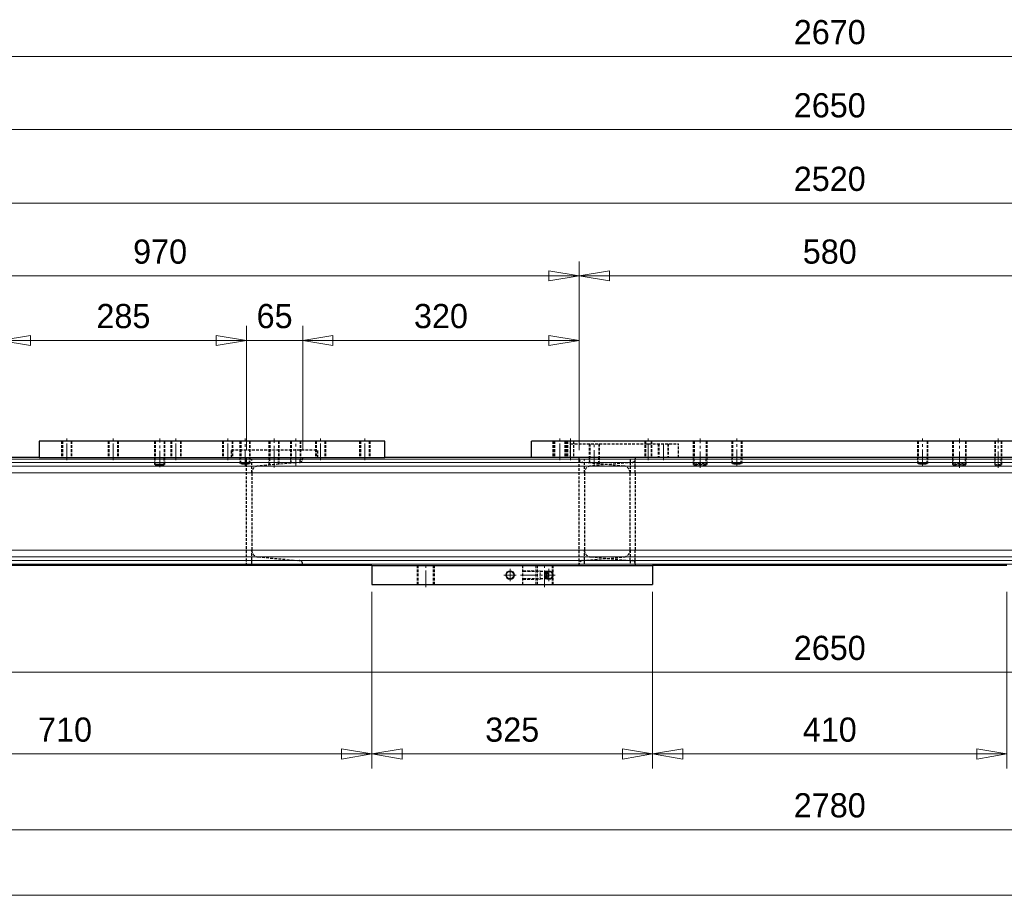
# Model space of a CAD drawing. Header units: millimetres. Extents: x -62 to 6744, y -106 to 4796.
# Tile 5 of 22: x 2497 to 3637, y 80 to 1093. Entities that reach past the tile are written whole.
import ezdxf

# ---------------------------------------------------------------- set-up
doc = ezdxf.new("R2010")
doc.units = ezdxf.units.MM
doc.linetypes.add('CENTER2', pattern=[28.575, 19.05, -3.175, 3.175, -3.175])
doc.linetypes.add('HIDDEN2', pattern=[4.7625, 3.175, -1.5875])
doc.layers.get('0').update_dxf_attribs({"color": 157, "lineweight": 0})
doc.styles.add('Default', font='txt')
doc.dimstyles.new('Default', dxfattribs={"dimtxt": 3.5, "dimasz": 4.375, "dimexe": 2.1, "dimexo": 1.05, "dimgap": 1.75, "dimtad": 1, "dimdsep": 46, "dimtxsty": 'Default', "dimblk": 'CLOSED', "dimcen": 0.09, "dimclrt": 13, "dimadec": 0, "dimazin": 0, "dimtfac": 0.4, "dimtdec": 3, "dimtmove": 0, "dimatfit": 3, "dimldrblk": 'CLOSED', "dimfxl": 10.01, "dimtolj": 1, "dimarcsym": 0})

# ---------------------------------------------------------------- blocks, each defined once
blk = doc.blocks.new('_Closed')
at = {"color": 0, "linetype": 'ByBlock', "lineweight": -2}
for p, q in [((-1, 0.166667), (0, 0)), ((-1, 0.166667), (-1, -0.166667)), ((0, 0), (-1, -0.166667)), ((0, 0), (-1, 0))]:
    blk.add_line(p, q, dxfattribs=at)
blk = doc.blocks.new('*D90')
at = {"color": 0, "linetype": 'Continuous', "lineweight": -2}
for p, q in [((2045, 431.3), (2045, 139.2)), ((4825, 431.3), (4825, 139.2)), ((4790, 156), (2080, 156))]:
    blk.add_line(p, q, dxfattribs=at)
at = {"layer": 'Defpoints', "color": 0}
for p in [(2045, 439.7), (4825, 439.7), (2045, 156)]:
    blk.add_point(p, dxfattribs=at)
at = {"color": 0, "lineweight": -2, "xscale": 35, "yscale": 35, "zscale": 35}
for p, rotation in [((2045, 156), 180), ((4825, 156), 359.9999999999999)]:
    blk.add_blockref('_Closed', p, dxfattribs=dict(at, rotation=rotation))
at = {"color": 13, "lineweight": 0, "insert": (3435, 184), "char_height": 28, "attachment_point": 5, "style": 'Default'}
blk.add_mtext('\\A1;2780', dxfattribs=at)
blk = doc.blocks.new('*D92')
at = {"color": 0, "linetype": 'Continuous', "lineweight": -2}
for p, q in [((2100, 614.1), (2100, 1067.6)), ((4770, 614.1), (4770, 1067.6)), ((4735, 1050.8), (2135, 1050.8))]:
    blk.add_line(p, q, dxfattribs=at)
at = {"layer": 'Defpoints', "color": 0}
for p in [(2100, 1050.8), (2100, 605.7), (4770, 605.7)]:
    blk.add_point(p, dxfattribs=at)
at = {"color": 0, "lineweight": -2, "xscale": 35, "yscale": 35, "zscale": 35, "rotation": 180}
blk.add_blockref('_Closed', (2100, 1050.8), dxfattribs=at)
at = {"color": 0, "lineweight": -2, "xscale": 35, "yscale": 35, "zscale": 35}
blk.add_blockref('_Closed', (4770, 1050.8), dxfattribs=at)
at = {"color": 13, "lineweight": 0, "insert": (3435, 1078.8), "char_height": 28, "attachment_point": 5, "style": 'Default'}
blk.add_mtext('\\A1;2670', dxfattribs=at)
blk = doc.blocks.new('*D94')
at = {"color": 0, "linetype": 'Continuous', "lineweight": -2}
for p, q in [((2110, 595.1), (2110, 982.9)), ((4760, 595.1), (4760, 982.9)), ((2145, 966.1), (4725, 966.1))]:
    blk.add_line(p, q, dxfattribs=at)
at = {"layer": 'Defpoints', "color": 0}
for p in [(4760, 966.1), (2110, 586.7), (4760, 586.7)]:
    blk.add_point(p, dxfattribs=at)
at = {"color": 0, "lineweight": -2, "xscale": 35, "yscale": 35, "zscale": 35, "rotation": 180}
blk.add_blockref('_Closed', (2110, 966.1), dxfattribs=at)
at = {"color": 0, "lineweight": -2, "xscale": 35, "yscale": 35, "zscale": 35}
blk.add_blockref('_Closed', (4760, 966.1), dxfattribs=at)
at = {"color": 13, "lineweight": 0, "insert": (3435, 994.1), "char_height": 28, "attachment_point": 5, "style": 'Default'}
blk.add_mtext('\\A1;2650', dxfattribs=at)
blk = doc.blocks.new('*D97')
at = {"color": 0, "linetype": 'Continuous', "lineweight": -2}
for p, q in [((2175, 595.1), (2175, 897.8)), ((4695, 595.1), (4695, 897.8)), ((2210, 881), (4660, 881))]:
    blk.add_line(p, q, dxfattribs=at)
at = {"layer": 'Defpoints', "color": 0}
for p in [(4695, 881), (2175, 586.7), (4695, 586.7)]:
    blk.add_point(p, dxfattribs=at)
at = {"color": 0, "lineweight": -2, "xscale": 35, "yscale": 35, "zscale": 35, "rotation": 180}
blk.add_blockref('_Closed', (2175, 881), dxfattribs=at)
at = {"color": 0, "lineweight": -2, "xscale": 35, "yscale": 35, "zscale": 35}
blk.add_blockref('_Closed', (4695, 881), dxfattribs=at)
at = {"color": 13, "lineweight": 0, "insert": (3435, 909), "char_height": 28, "attachment_point": 5, "style": 'Default'}
blk.add_mtext('\\A1;2520', dxfattribs=at)
blk = doc.blocks.new('*D100')
at = {"color": 0, "linetype": 'Continuous', "lineweight": -2}
for p, q in [((3145, 595.1), (3145, 813.6)), ((3725, 595.1), (3725, 813.6)), ((3690, 796.8), (3180, 796.8))]:
    blk.add_line(p, q, dxfattribs=at)
at = {"layer": 'Defpoints', "color": 0}
for p in [(3145, 796.8), (3145, 586.7), (3725, 586.7)]:
    blk.add_point(p, dxfattribs=at)
at = {"color": 0, "lineweight": -2, "xscale": 35, "yscale": 35, "zscale": 35, "rotation": 180}
blk.add_blockref('_Closed', (3145, 796.8), dxfattribs=at)
at = {"color": 0, "lineweight": -2, "xscale": 35, "yscale": 35, "zscale": 35}
blk.add_blockref('_Closed', (3725, 796.8), dxfattribs=at)
at = {"color": 13, "lineweight": 0, "insert": (3435, 824.8), "char_height": 28, "attachment_point": 5, "style": 'Default'}
blk.add_mtext('\\A1;580', dxfattribs=at)
blk = doc.blocks.new('*D101')
at = {"color": 0, "linetype": 'Continuous', "lineweight": -2}
for p, q in [((2175, 595.1), (2175, 813.6)), ((3145, 595.1), (3145, 813.6)), ((3110, 796.8), (2210, 796.8))]:
    blk.add_line(p, q, dxfattribs=at)
at = {"layer": 'Defpoints', "color": 0}
for p in [(2175, 796.8), (2175, 586.7), (3145, 586.7)]:
    blk.add_point(p, dxfattribs=at)
at = {"color": 0, "lineweight": -2, "xscale": 35, "yscale": 35, "zscale": 35, "rotation": 180}
blk.add_blockref('_Closed', (2175, 796.8), dxfattribs=at)
at = {"color": 0, "lineweight": -2, "xscale": 35, "yscale": 35, "zscale": 35}
blk.add_blockref('_Closed', (3145, 796.8), dxfattribs=at)
at = {"color": 13, "lineweight": 0, "insert": (2660, 824.8), "char_height": 28, "attachment_point": 5, "style": 'Default'}
blk.add_mtext('\\A1;970', dxfattribs=at)
blk = doc.blocks.new('*D108')
at = {"color": 0, "linetype": 'Continuous', "lineweight": -2}
for p, q in [((2410, 595.1), (2410, 739)), ((2475, 595.1), (2475, 739)), ((2375, 722.2), (2340, 722.2)), ((2410, 722.2), (2475, 722.2)), ((2510, 722.2), (2545, 722.2))]:
    blk.add_line(p, q, dxfattribs=at)
at = {"layer": 'Defpoints', "color": 0}
for p in [(2475, 722.2), (2410, 586.7), (2475, 586.7)]:
    blk.add_point(p, dxfattribs=at)
at = {"color": 0, "lineweight": -2, "xscale": 35, "yscale": 35, "zscale": 35}
for p, rotation in [((2410, 722.2), 2.50447752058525e-06), ((2475, 722.2), 180.0000025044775)]:
    blk.add_blockref('_Closed', p, dxfattribs=dict(at, rotation=rotation))
at = {"color": 13, "lineweight": 0, "insert": (2442.5, 750.2), "char_height": 28, "attachment_point": 5, "rotation": 0, "style": 'Default'}
blk.add_mtext('\\A1;65', dxfattribs=at)
blk = doc.blocks.new('*D109')
at = {"color": 0, "linetype": 'Continuous', "lineweight": -2}
for p, q in [((2475, 595.1), (2475, 739)), ((2760, 595.1), (2760, 739)), ((2510, 722.2), (2725, 722.2))]:
    blk.add_line(p, q, dxfattribs=at)
at = {"layer": 'Defpoints', "color": 0}
for p in [(2760, 722.2), (2475, 586.7), (2760, 586.7)]:
    blk.add_point(p, dxfattribs=at)
at = {"color": 0, "lineweight": -2, "xscale": 35, "yscale": 35, "zscale": 35}
for p, rotation in [((2475, 722.2), 179.9999994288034), ((2760, 722.2), 359.9999994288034)]:
    blk.add_blockref('_Closed', p, dxfattribs=dict(at, rotation=rotation))
at = {"color": 13, "lineweight": 0, "insert": (2617.5, 750.2), "char_height": 28, "attachment_point": 5, "rotation": 360, "style": 'Default'}
blk.add_mtext('\\A1;285', dxfattribs=at)
blk = doc.blocks.new('*D110')
at = {"color": 0, "linetype": 'Continuous', "lineweight": -2}
for p, q in [((2760, 595.1), (2760, 739)), ((2825, 595.1), (2825, 739)), ((2725, 722.2), (2690, 722.2)), ((2760, 722.2), (2825, 722.2)), ((2860, 722.2), (2895, 722.2))]:
    blk.add_line(p, q, dxfattribs=at)
at = {"layer": 'Defpoints', "color": 0}
for p in [(2825, 722.2), (2760, 586.7), (2825, 586.7)]:
    blk.add_point(p, dxfattribs=at)
at = {"color": 0, "lineweight": -2, "xscale": 35, "yscale": 35, "zscale": 35}
blk.add_blockref('_Closed', (2760, 722.2), dxfattribs=at)
at = {"color": 0, "lineweight": -2, "xscale": 35, "yscale": 35, "zscale": 35, "rotation": 180}
blk.add_blockref('_Closed', (2825, 722.2), dxfattribs=at)
at = {"color": 13, "lineweight": 0, "insert": (2792.5, 750.2), "char_height": 28, "attachment_point": 5, "style": 'Default'}
blk.add_mtext('\\A1;65', dxfattribs=at)
blk = doc.blocks.new('*D111')
at = {"color": 0, "linetype": 'Continuous', "lineweight": -2}
for p, q in [((2825, 595.1), (2825, 739)), ((3145, 595.1), (3145, 739)), ((2860, 722.2), (3110, 722.2))]:
    blk.add_line(p, q, dxfattribs=at)
at = {"layer": 'Defpoints', "color": 0}
for p in [(3145, 722.2), (2825, 586.7), (3145, 586.7)]:
    blk.add_point(p, dxfattribs=at)
at = {"color": 0, "lineweight": -2, "xscale": 35, "yscale": 35, "zscale": 35, "rotation": 180}
blk.add_blockref('_Closed', (2825, 722.2), dxfattribs=at)
at = {"color": 0, "lineweight": -2, "xscale": 35, "yscale": 35, "zscale": 35}
blk.add_blockref('_Closed', (3145, 722.2), dxfattribs=at)
at = {"color": 13, "lineweight": 0, "insert": (2985, 750.2), "char_height": 28, "attachment_point": 5, "style": 'Default'}
blk.add_mtext('\\A1;320', dxfattribs=at)
blk = doc.blocks.new('*D113')
at = {"color": 0, "linetype": 'Continuous', "lineweight": -2}
for p, q in [((2195, 431.3), (2195, 226.8)), ((2905, 431.3), (2905, 226.8)), ((2230, 243.6), (2870, 243.6))]:
    blk.add_line(p, q, dxfattribs=at)
at = {"layer": 'Defpoints', "color": 0}
for p in [(2195, 439.7), (2905, 439.7), (2905, 243.6)]:
    blk.add_point(p, dxfattribs=at)
at = {"color": 0, "lineweight": -2, "xscale": 35, "yscale": 35, "zscale": 35}
for p, rotation in [((2195, 243.6), 180.0000001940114), ((2905, 243.6), 1.940114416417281e-07)]:
    blk.add_blockref('_Closed', p, dxfattribs=dict(at, rotation=rotation))
at = {"color": 13, "lineweight": 0, "insert": (2550, 271.6), "char_height": 28, "attachment_point": 5, "rotation": 0, "style": 'Default'}
blk.add_mtext('\\A1;710', dxfattribs=at)
blk = doc.blocks.new('*D114')
at = {"color": 0, "linetype": 'Continuous', "lineweight": -2}
for p, q in [((2905, 431.3), (2905, 226.8)), ((3230, 431.3), (3230, 226.8)), ((2940, 243.6), (3195, 243.6))]:
    blk.add_line(p, q, dxfattribs=at)
at = {"layer": 'Defpoints', "color": 0}
for p in [(2905, 439.7), (3230, 439.7), (3230, 243.6)]:
    blk.add_point(p, dxfattribs=at)
at = {"color": 0, "lineweight": -2, "xscale": 35, "yscale": 35, "zscale": 35, "rotation": 180.0000000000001}
blk.add_blockref('_Closed', (2905, 243.6), dxfattribs=at)
at = {"color": 0, "lineweight": -2, "xscale": 35, "yscale": 35, "zscale": 35}
blk.add_blockref('_Closed', (3230, 243.6), dxfattribs=at)
at = {"color": 13, "lineweight": 0, "insert": (3067.5, 271.6), "char_height": 28, "attachment_point": 5, "style": 'Default'}
blk.add_mtext('\\A1;325', dxfattribs=at)
blk = doc.blocks.new('*D115')
at = {"color": 0, "linetype": 'Continuous', "lineweight": -2}
for p, q in [((3230, 431.3), (3230, 226.8)), ((3640, 431.3), (3640, 226.8)), ((3265, 243.6), (3605, 243.6))]:
    blk.add_line(p, q, dxfattribs=at)
at = {"layer": 'Defpoints', "color": 0}
for p in [(3230, 439.7), (3640, 439.7), (3640, 243.6)]:
    blk.add_point(p, dxfattribs=at)
at = {"color": 0, "lineweight": -2, "xscale": 35, "yscale": 35, "zscale": 35}
for p, rotation in [((3230, 243.6), 179.9999999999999), ((3640, 243.6), 359.9999999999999)]:
    blk.add_blockref('_Closed', p, dxfattribs=dict(at, rotation=rotation))
at = {"color": 13, "lineweight": 0, "insert": (3435, 271.6), "char_height": 28, "attachment_point": 5, "style": 'Default'}
blk.add_mtext('\\A1;410', dxfattribs=at)
blk = doc.blocks.new('*D119')
at = {"color": 0, "linetype": 'Continuous', "lineweight": -2}
for p, q in [((2110, 453.3), (2110, 321.4)), ((4760, 453.3), (4760, 321.4)), ((4725, 338.2), (2145, 338.2))]:
    blk.add_line(p, q, dxfattribs=at)
at = {"layer": 'Defpoints', "color": 0}
for p in [(2110, 461.7), (4760, 461.7), (2110, 338.2)]:
    blk.add_point(p, dxfattribs=at)
at = {"color": 0, "lineweight": -2, "xscale": 35, "yscale": 35, "zscale": 35, "rotation": 180}
blk.add_blockref('_Closed', (2110, 338.2), dxfattribs=at)
at = {"color": 0, "lineweight": -2, "xscale": 35, "yscale": 35, "zscale": 35}
blk.add_blockref('_Closed', (4760, 338.2), dxfattribs=at)
at = {"color": 13, "lineweight": 0, "insert": (3435, 366.2), "char_height": 28, "attachment_point": 5, "style": 'Default'}
blk.add_mtext('\\A1;2650', dxfattribs=at)
blk = doc.blocks.new('FORMAT')
at = {"color": 157, "linetype": 'Continuous', "lineweight": 0, "true_color": 0x44607b}
blk.add_line((200, 80), (6640, 80), dxfattribs=at)
blk = doc.blocks.new('d', base_point=(3629.323, 634.745))
at = {"color": 157, "linetype": 'Continuous', "lineweight": 30, "true_color": 0x44607b}
for p, q in [((2519.962, 605.701), (2519.962, 586.701)), ((2919.962, 605.701), (2519.962, 605.701)), ((2919.962, 586.701), (2919.962, 605.701)), ((3089.962, 586.701), (3089.962, 605.701)), ((3734.962, 605.701), (3089.962, 605.701)), ((2519.962, 586.701), (2469.962, 586.701)), ((2519.962, 586.701), (2919.962, 586.701)), ((3089.962, 586.701), (2919.962, 586.701)), ((3734.962, 586.701), (3089.962, 586.701)), ((2904.962, 461.701), (2194.962, 461.701)), ((2904.962, 461.701), (2904.962, 439.701)), ((2904.962, 461.701), (3229.962, 461.701)), ((3229.962, 461.701), (3229.962, 439.701)), ((3639.962, 461.701), (3229.962, 461.701)), ((2904.962, 439.701), (3229.962, 439.701))]:
    blk.add_line(p, q, dxfattribs=at)
at = {"color": 52, "linetype": 'HIDDEN2', "lineweight": 0, "true_color": 0xdcdc00}
for p, q in [((2545.993, 605.701), (2545.993, 586.701)), ((2557.993, 605.701), (2557.993, 586.701)), ((2599.743, 605.701), (2599.743, 586.701)), ((2611.743, 605.701), (2611.743, 586.701)), ((2653.493, 605.701), (2653.493, 586.701)), ((2665.493, 605.701), (2665.493, 586.701)), ((2672.359, 605.701), (2672.359, 586.701)), ((2684.359, 605.701), (2684.359, 586.701)), ((2732.188, 605.701), (2732.188, 586.701)), ((2744.188, 605.701), (2744.188, 586.701)), ((2752.359, 605.701), (2752.359, 586.701)), ((2764.359, 605.701), (2764.359, 586.701)), ((2785.938, 605.701), (2785.938, 586.701)), ((2797.938, 605.701), (2797.938, 586.701)), ((2810.924, 605.701), (2810.924, 586.701)), ((2822.924, 605.701), (2822.924, 586.701)), ((2839.688, 605.701), (2839.688, 586.701)), ((2851.688, 605.701), (2851.688, 586.701)), ((2890.924, 605.701), (2890.924, 586.701)), ((2902.924, 605.701), (2902.924, 586.701)), ((3114.462, 605.701), (3114.462, 586.701)), ((3130.462, 605.701), (3130.462, 586.701)), ((3130.962, 605.701), (3130.962, 586.701)), ((3138.962, 605.701), (3138.962, 586.701)), ((3220.962, 605.701), (3220.962, 586.701)), ((3228.962, 605.701), (3228.962, 586.701)), ((3276.962, 605.701), (3276.962, 586.701)), ((3292.962, 605.701), (3292.962, 586.701)), ((3321.462, 605.701), (3321.462, 586.701)), ((3333.462, 605.701), (3333.462, 586.701)), ((3536.462, 605.701), (3536.462, 586.701)), ((3548.462, 605.701), (3548.462, 586.701)), ((3576.962, 605.701), (3576.962, 586.701)), ((3592.962, 605.701), (3592.962, 586.701)), ((3625.962, 605.701), (3625.962, 586.701)), ((3633.962, 605.701), (3633.962, 586.701)), ((3156.462, 602.701), (3156.462, 586.701)), ((3168.462, 602.701), (3168.462, 586.701)), ((3236.462, 602.701), (3236.462, 586.701)), ((3248.462, 602.701), (3248.462, 586.701)), ((2653.493, 586.701), (2653.493, 578.381)), ((2665.493, 586.701), (2665.493, 578.381)), ((2752.359, 586.701), (2752.359, 579.802)), ((2764.359, 586.701), (2764.359, 579.802)), ((2785.938, 586.701), (2785.938, 577.868)), ((2797.938, 586.701), (2797.938, 578.918)), ((2810.924, 586.701), (2810.924, 580.054)), ((2822.924, 586.701), (2822.924, 581.461)), ((3156.462, 586.701), (3156.462, 580.276)), ((3168.462, 586.701), (3168.462, 579.226)), ((3276.962, 586.701), (3276.962, 577.782)), ((3292.962, 586.701), (3292.962, 577.782)), ((3321.462, 586.701), (3321.462, 579.751)), ((3333.462, 586.701), (3333.462, 579.751)), ((3536.462, 586.701), (3536.462, 579.751)), ((3548.462, 586.701), (3548.462, 579.751)), ((3576.962, 586.701), (3576.962, 577.782)), ((3592.962, 586.701), (3592.962, 577.782)), ((3625.962, 586.701), (3625.962, 577.782)), ((3633.962, 586.701), (3633.962, 577.782)), ((2957.462, 439.701), (2957.462, 461.701)), ((2977.462, 439.701), (2977.462, 461.701)), ((3094.962, 461.701), (3094.962, 439.701)), ((3114.962, 461.701), (3114.962, 439.701)), ((3079.962, 455.701), (3099.962, 455.701)), ((3079.962, 445.701), (3099.962, 445.701)), ((3099.962, 445.701), (3099.962, 455.701))]:
    blk.add_line(p, q, dxfattribs=at)
at = {"color": 72, "linetype": 'HIDDEN2', "lineweight": 30, "true_color": 0x60bf00}
for p, q in [((2546.868, 605.701), (2546.868, 586.701)), ((2557.118, 605.701), (2557.118, 586.701)), ((2600.618, 605.701), (2600.618, 586.701)), ((2610.868, 605.701), (2610.868, 586.701)), ((2654.368, 605.701), (2654.368, 586.701)), ((2664.618, 605.701), (2664.618, 586.701)), ((2673.234, 605.701), (2673.234, 586.701)), ((2683.484, 605.701), (2683.484, 586.701)), ((2733.063, 605.701), (2733.063, 586.701)), ((2743.313, 605.701), (2743.313, 586.701)), ((2753.234, 605.701), (2753.234, 586.701)), ((2763.484, 605.701), (2763.484, 586.701)), ((2786.813, 605.701), (2786.813, 586.701)), ((2797.063, 605.701), (2797.063, 586.701)), ((2811.799, 605.701), (2811.799, 586.701)), ((2822.049, 605.701), (2822.049, 586.701)), ((2840.563, 605.701), (2840.563, 586.701)), ((2850.813, 605.701), (2850.813, 586.701)), ((2891.799, 605.701), (2891.799, 586.701)), ((2902.049, 605.701), (2902.049, 586.701)), ((3115.462, 605.701), (3115.462, 586.701)), ((3116.462, 605.701), (3116.462, 586.701)), ((3128.462, 605.701), (3128.462, 586.701)), ((3129.462, 605.701), (3129.462, 586.701)), ((3131.587, 605.701), (3131.587, 586.701)), ((3134.962, 602.701), (3134.962, 605.701)), ((3138.337, 605.701), (3138.337, 586.701)), ((3221.587, 605.701), (3221.587, 586.701)), ((3228.337, 605.701), (3228.337, 586.701)), ((3277.962, 605.701), (3277.962, 586.701)), ((3291.962, 605.701), (3291.962, 586.701)), ((3322.337, 605.701), (3322.337, 586.701)), ((3332.587, 605.701), (3332.587, 586.701)), ((3537.337, 605.701), (3537.337, 586.701)), ((3547.587, 605.701), (3547.587, 586.701)), ((3577.962, 605.701), (3577.962, 586.701)), ((3591.962, 605.701), (3591.962, 586.701)), ((3626.587, 605.701), (3626.587, 586.701)), ((3633.337, 605.701), (3633.337, 586.701)), ((2742.462, 595.701), (2842.462, 595.701)), ((2742.462, 586.701), (2742.462, 595.701)), ((2842.462, 586.701), (2842.462, 595.701)), ((3134.962, 602.701), (3259.962, 602.701)), ((3134.962, 586.701), (3134.962, 602.701)), ((3157.337, 602.701), (3157.337, 586.701)), ((3167.587, 602.701), (3167.587, 586.701)), ((3237.337, 602.701), (3237.337, 586.701)), ((3247.587, 602.701), (3247.587, 586.701)), ((3259.962, 586.701), (3259.962, 602.701)), ((2654.368, 578.381), (2654.368, 586.701)), ((2664.618, 578.381), (2664.618, 586.701)), ((2753.234, 579.802), (2753.234, 586.701)), ((2759.962, 461.701), (2759.962, 586.701)), ((2763.484, 579.802), (2763.484, 586.701)), ((2765.962, 568.789), (2765.962, 584.947)), ((2786.813, 577.944), (2786.813, 586.701)), ((2797.063, 578.841), (2797.063, 586.701)), ((2811.799, 580.13), (2811.799, 586.701)), ((2822.049, 581.098), (2822.049, 586.701)), ((2824.962, 586.701), (2824.962, 584.947)), ((3144.962, 461.701), (3144.962, 586.701)), ((3150.962, 568.789), (3150.962, 584.947)), ((3157.337, 580.199), (3157.337, 586.701)), ((3167.587, 579.302), (3167.587, 586.701)), ((3203.962, 584.947), (3203.962, 580.962)), ((3209.962, 586.701), (3209.962, 584.947)), ((3209.962, 580.962), (3209.962, 584.947)), ((3277.962, 577.782), (3277.962, 586.701)), ((3291.962, 577.782), (3291.962, 586.701)), ((3322.337, 579.751), (3322.337, 586.701)), ((3332.587, 579.751), (3332.587, 586.701)), ((3537.337, 579.751), (3537.337, 586.701)), ((3547.587, 579.751), (3547.587, 586.701)), ((3577.962, 577.782), (3577.962, 586.701)), ((3591.962, 577.782), (3591.962, 586.701)), ((3626.587, 577.782), (3626.587, 586.701)), ((3633.337, 577.782), (3633.337, 586.701)), ((2821.31, 580.962), (2773.265, 576.759)), ((3196.659, 576.759), (3148.613, 580.962)), ((3206.31, 580.962), (3158.265, 576.759)), ((3203.962, 580.962), (3203.962, 576.759)), ((3203.962, 576.759), (3203.962, 568.789)), ((3209.962, 576.759), (3209.962, 580.962)), ((3209.962, 568.789), (3209.962, 576.759)), ((2765.962, 568.789), (2765.962, 479.613)), ((3150.962, 568.789), (3150.962, 479.613)), ((3203.962, 479.612), (3203.962, 568.789)), ((3209.962, 568.789), (3209.962, 479.612)), ((2765.962, 463.455), (2765.962, 479.613)), ((3150.962, 463.455), (3150.962, 479.613)), ((3203.962, 479.612), (3203.962, 471.643)), ((3209.962, 471.643), (3209.962, 479.612)), ((2773.265, 471.643), (2821.31, 467.439)), ((3148.613, 467.439), (3196.659, 471.643)), ((3158.265, 471.643), (3206.31, 467.439)), ((3203.962, 467.439), (3203.962, 471.643)), ((3203.962, 467.439), (3203.962, 463.455)), ((3209.962, 467.439), (3209.962, 471.643)), ((3209.962, 463.455), (3209.962, 467.439)), ((2824.962, 463.455), (2824.962, 461.701)), ((2958.712, 439.701), (2958.712, 461.701)), ((2976.212, 439.701), (2976.212, 461.701)), ((3079.962, 439.701), (3079.962, 461.701)), ((3096.212, 461.701), (3096.212, 439.701)), ((3113.712, 461.701), (3113.712, 439.701)), ((3209.962, 463.455), (3209.962, 461.701)), ((3107.562, 454.951), (3079.962, 454.951)), ((3107.562, 446.451), (3079.962, 446.451)), ((3107.562, 446.451), (3107.562, 454.951)), ((3110.016, 450.701), (3107.562, 454.951)), ((3110.016, 450.701), (3107.562, 446.451))]:
    blk.add_line(p, q, dxfattribs=at)
at = {"color": 190, "linetype": 'CENTER2', "lineweight": 0, "true_color": 0x801eff}
for p, q in [((2551.992, 583.701), (2551.992, 608.701)), ((2605.742, 583.701), (2605.742, 608.701)), ((2659.492, 575.381), (2659.492, 608.701)), ((2678.359, 583.701), (2678.359, 608.701)), ((2738.188, 583.701), (2738.188, 608.701)), ((2758.359, 576.802), (2758.359, 608.701)), ((2791.938, 574.944), (2791.938, 608.701)), ((2816.924, 577.13), (2816.924, 608.701)), ((2845.688, 583.701), (2845.688, 608.701)), ((2896.924, 583.701), (2896.924, 608.701)), ((3122.462, 583.701), (3122.462, 608.701)), ((3134.962, 583.701), (3134.962, 608.701)), ((3162.462, 576.302), (3162.462, 605.701)), ((3224.962, 583.701), (3224.962, 608.701)), ((3242.462, 583.701), (3242.462, 605.701)), ((3284.962, 574.782), (3284.962, 608.701)), ((3327.462, 576.751), (3327.462, 608.701)), ((3542.462, 576.751), (3542.462, 608.701)), ((3584.962, 574.782), (3584.962, 608.701)), ((3629.962, 574.782), (3629.962, 608.701)), ((2967.462, 436.701), (2967.462, 464.701)), ((3064.962, 443.451), (3064.962, 457.951)), ((3104.962, 436.701), (3104.962, 464.701)), ((3109.962, 443.451), (3109.962, 457.951)), ((3057.712, 450.701), (3072.212, 450.701)), ((3076.962, 450.701), (3117.212, 450.701))]:
    blk.add_line(p, q, dxfattribs=at)
at = {"color": 52, "linetype": 'Continuous', "lineweight": 0, "true_color": 0xdcdc00}
for p, q in [((4759.962, 584.947), (2109.962, 584.947)), ((4759.962, 580.962), (2109.962, 580.962)), ((4759.962, 576.759), (2447.879, 576.759)), ((4759.962, 568.789), (2109.962, 568.789)), ((4759.962, 479.613), (2109.962, 479.613)), ((4759.962, 471.643), (2109.962, 471.643)), ((4759.962, 467.439), (2109.962, 467.439)), ((4759.962, 463.455), (2109.962, 463.455))]:
    blk.add_line(p, q, dxfattribs=at)
for centre in [(3064.962, 450.701), (3109.962, 450.701)]:
    blk.add_circle(centre, 5, dxfattribs=at)
at = {"color": 157, "linetype": 'Continuous', "lineweight": 30, "true_color": 0x44607b}
for centre in [(3064.962, 450.701), (3109.962, 450.701)]:
    blk.add_circle(centre, 4.25, dxfattribs=at)
at = {"color": 72, "linetype": 'HIDDEN2', "lineweight": 30, "true_color": 0x60bf00}
for centre, radius, start, end in [((2820.962, 584.947), 4, 275, 0), ((3148.962, 584.947), 4, 180, 265), ((3205.962, 584.947), 4, 275, 0), ((2773.962, 568.789), 8, 95, 180), ((3158.962, 568.789), 8, 95, 180), ((3195.962, 568.789), 8, 0, 85), ((2773.962, 479.613), 8, 180, 265), ((3158.962, 479.613), 8, 180, 265), ((3195.962, 479.612), 8, 275, 360), ((2820.962, 463.455), 4, 0, 85), ((3148.962, 463.455), 4, 95, 180), ((3205.962, 463.455), 4, 0, 85)]:
    blk.add_arc(centre, radius, start, end, dxfattribs=at)
at = {"color": 157, "linetype": 'Continuous', "lineweight": 30, "true_color": 0x44607b, "extrusion": (0, 0, -1)}
for centre in [(2659.493, 578.381), (2758.359, 579.802), (3327.462, 579.751), (3542.462, 579.751)]:
    blk.add_ellipse(centre, major_axis=(5.125, 0), ratio=0.08748871, dxfattribs=at)
at = {"color": 72, "linetype": 'HIDDEN2', "lineweight": 30, "true_color": 0x60bf00}
for centre in [(3284.962, 579.095), (3584.962, 579.095)]:
    blk.add_ellipse(centre, major_axis=(-7, 0), ratio=0.08748862, dxfattribs=at)
at = {"color": 72, "linetype": 'HIDDEN2', "lineweight": 30, "true_color": 0x60bf00, "extrusion": (0, 0, -1)}
for centre, major_axis in [((3284.962, 577.782), (7, 0)), ((3584.962, 577.782), (7, 0)), ((3629.962, 577.782), (3.375, 0))]:
    blk.add_ellipse(centre, major_axis=major_axis, ratio=0.08748871, dxfattribs=at)
at = {"color": 190, "linetype": 'Continuous', "lineweight": 0, "true_color": 0x801eff}
for base, p1, p2, angle, override, picture, middle in [((2099.962, 1050.822), (4769.962, 605.701), (2099.962, 605.701), 180, {"dimtxt": 28, "dimasz": 35, "dimexe": 16.8, "dimexo": 8.4, "dimgap": 14, "dimjust": 0, "dimpost": '', "dimse1": 0, "dimse2": 0, "dimtfac": 0.7, "dimtmove": 0}, '*D92', (3434.962, 1050.822)), ((4759.962, 966.086), (2109.962, 586.701), (4759.962, 586.701), 0, {"dimtxt": 28, "dimasz": 35, "dimexe": 16.8, "dimexo": 8.4, "dimgap": 14, "dimpost": '', "dimtfac": 0.7, "dimtmove": 0}, '*D94', (3434.962, 966.086)), ((4694.962, 881.045), (2174.962, 586.701), (4694.962, 586.701), 0, {"dimtxt": 28, "dimasz": 35, "dimexe": 16.8, "dimexo": 8.4, "dimgap": 14, "dimpost": '', "dimtfac": 0.7, "dimtmove": 0}, '*D97', (3434.962, 881.045)), ((2174.962, 796.774), (3144.962, 586.701), (2174.962, 586.701), 180, {"dimtxt": 28, "dimasz": 35, "dimexe": 16.8, "dimexo": 8.4, "dimgap": 14, "dimjust": 0, "dimpost": '', "dimse1": 0, "dimse2": 0, "dimtfac": 0.7, "dimtmove": 0}, '*D101', (2659.962, 796.774)), ((3144.962, 796.774), (3724.962, 586.701), (3144.962, 586.701), 180, {"dimtxt": 28, "dimasz": 35, "dimexe": 16.8, "dimexo": 8.4, "dimgap": 14, "dimjust": 0, "dimpost": '', "dimse1": 0, "dimse2": 0, "dimtfac": 0.7, "dimtmove": 0}, '*D100', (3434.962, 796.774)), ((2474.962, 722.162), (2409.962, 586.701), (2474.962, 586.701), 0.000003, {"dimtxt": 28, "dimasz": 35, "dimexe": 16.8, "dimexo": 8.4, "dimgap": 14, "dimpost": '', "dimtfac": 0.7, "dimtmove": 0}, '*D108', (2442.462, 722.162)), ((2759.962, 722.162), (2474.962, 586.701), (2759.962, 586.701), 359.999999, {"dimtxt": 28, "dimasz": 35, "dimexe": 16.8, "dimexo": 8.4, "dimgap": 14, "dimpost": '', "dimtfac": 0.7, "dimtmove": 0}, '*D109', (2617.462, 722.162)), ((2824.962, 722.162), (2759.962, 586.701), (2824.962, 586.701), 0, {"dimtxt": 28, "dimasz": 35, "dimexe": 16.8, "dimexo": 8.4, "dimgap": 14, "dimpost": '', "dimtfac": 0.7, "dimtmove": 0}, '*D110', (2792.462, 722.162)), ((3144.962, 722.162), (2824.962, 586.701), (3144.962, 586.701), 0, {"dimtxt": 28, "dimasz": 35, "dimexe": 16.8, "dimexo": 8.4, "dimgap": 14, "dimpost": '', "dimtfac": 0.7, "dimtmove": 0}, '*D111', (2984.962, 722.162)), ((2109.962, 338.195), (4759.962, 461.701), (2109.962, 461.701), 180, {"dimtxt": 28, "dimasz": 35, "dimexe": 16.8, "dimexo": 8.4, "dimgap": 14, "dimjust": 0, "dimpost": '', "dimse1": 0, "dimse2": 0, "dimtfac": 0.7, "dimtmove": 0}, '*D119', (3434.962, 338.195)), ((2044.962, 155.971), (4824.962, 439.701), (2044.962, 439.701), 180, {"dimtxt": 28, "dimasz": 35, "dimexe": 16.8, "dimexo": 8.4, "dimgap": 14, "dimjust": 0, "dimpost": '', "dimse1": 0, "dimse2": 0, "dimtfac": 0.7, "dimtmove": 0}, '*D90', (3434.962, 155.971)), ((2904.962, 243.597), (2194.962, 439.701), (2904.962, 439.701), 0, {"dimtxt": 28, "dimasz": 35, "dimexe": 16.8, "dimexo": 8.4, "dimgap": 14, "dimpost": '', "dimtfac": 0.7, "dimtmove": 0}, '*D113', (2549.962, 243.597)), ((3229.962, 243.597), (2904.962, 439.701), (3229.962, 439.701), 0, {"dimtxt": 28, "dimasz": 35, "dimexe": 16.8, "dimexo": 8.4, "dimgap": 14, "dimpost": '', "dimtfac": 0.7, "dimtmove": 0}, '*D114', (3067.462, 243.597)), ((3639.962, 243.597), (3229.962, 439.701), (3639.962, 439.701), 360, {"dimtxt": 28, "dimasz": 35, "dimexe": 16.8, "dimexo": 8.4, "dimgap": 14, "dimpost": '', "dimtfac": 0.7, "dimtmove": 0}, '*D115', (3434.962, 243.597))]:
    dim = blk.add_linear_dim(base=base, p1=p1, p2=p2, angle=angle, dimstyle='Default', override=override, dxfattribs=at)
    dim.commit()
    dim.dimension.update_dxf_attribs({"geometry": picture, "text_midpoint": middle, "dimtype": 161})

msp = doc.modelspace()

# ---------------------------------------------------------------- block references
at = {"color": 176, "linetype": 'Continuous', "lineweight": 0, "true_color": 0x000080}
for name, p in [('FORMAT', (0, 0)), ('d', (3629.3, 634.7))]:
    msp.add_blockref(name, p, dxfattribs=at)

doc.saveas('drawing.dxf')
